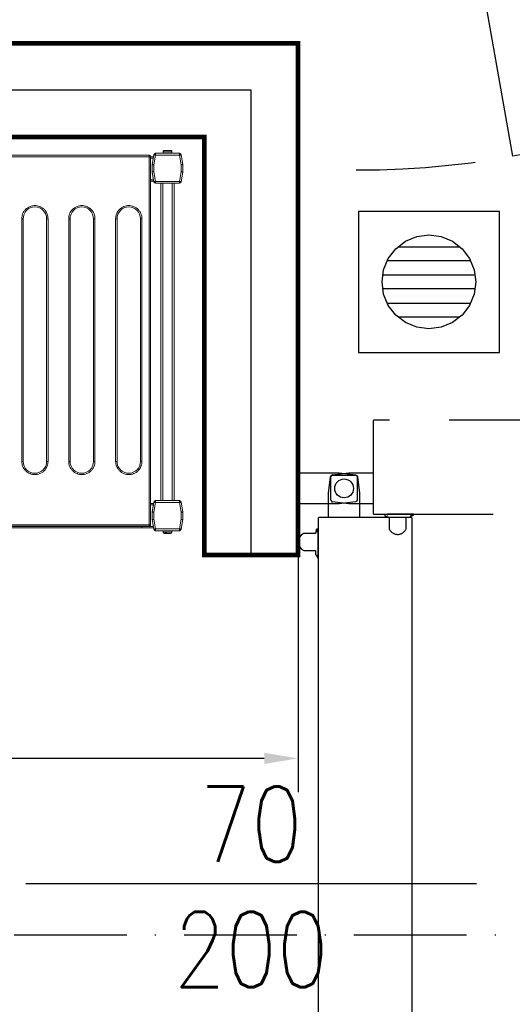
# Model space of a CAD drawing. Header units: metres. Extents: x 5541655 to 5588333, y 5589641 to 5627331.
# Tile 47 of 57: x 5585724 to 5585777, y 5626100 to 5626205. Entities that reach past the tile are written whole.
import ezdxf

# ---------------------------------------------------------------- set-up
doc = ezdxf.new("R2010")
doc.units = ezdxf.units.M
doc.header["$MEASUREMENT"] = 0
doc.linetypes.add('ACAD_ISO10W100', pattern=[18, 12, -3, 0, -3])
doc.linetypes.add('DASHED', pattern=[19.05, 12.7, -6.35])
doc.layers.get('0').update_dxf_attribs({"linetype": 'CONTINUOUS', "lineweight": 18})
doc.layers.get('Defpoints').update_dxf_attribs({"linetype": 'CONTINUOUS'})
for name, color, linetype in [('2D- Siatka Modularna', 7, 'ACAD_ISO10W100'), ('Komory', 132, 'CONTINUOUS'), ('Wyposazenie Wew - Urzadzenia Sanitarne', 6, 'CONTINUOUS'), ('Ślusarka_okienna', 30, 'CONTINUOUS')]:
    doc.layers.add(name, color=color, linetype=linetype)
doc.layers.add('Instalacje elektryczne', color=1, linetype='CONTINUOUS', lineweight=20)
doc.layers.add('Regały', color=7, linetype='CONTINUOUS', true_color=0x00f000)
doc.styles.add('Arch-Dim', font='romans.shx', dxfattribs={"width": 0.75})
doc.styles.add('Incold_std', font='romans.shx', dxfattribs={"width": 0.8})
doc.styles.add('JACEK_07', font='SIMPLEX.SHX', dxfattribs={"width": 0.7})
doc.linetypes.add('BATTING', pattern='A,0.0001,-0.1,[134,ltypeshp.shx,S=0.1,R=0,X=-0.1,Y=0],-0.2,[134,ltypeshp.shx,S=0.1,R=180,X=0.1,Y=0],-0.1', length=0.4001)
doc.dimstyles.new('Standard 50', dxfattribs={"dimscale": 20, "dimtxt": 0.18, "dimasz": 0.18, "dimexe": 0.18, "dimexo": 0.0625, "dimgap": 0.09, "dimtad": 1, "dimdec": 1, "dimzin": 0, "dimdsep": 46, "dimtxsty": 'Arch-Dim', "dimcen": 0.09, "dimclrd": 2, "dimclre": 2, "dimclrt": 1, "dimadec": 0, "dimazin": 0, "dimtfac": 1, "dimtdec": 1, "dimtofl": 0, "dimtmove": 0, "dimatfit": 3, "dimfxl": 1, "dimtolj": 1, "dimtzin": 0, "dimarcsym": 0})

# ---------------------------------------------------------------- blocks, each defined once
blk = doc.blocks.new('*D499')
at = {"color": 2, "lineweight": -2}
for p, q in [((40.75, 300), (79.75, 300)), ((76.15, 296.4), (76.15, 3.6)), ((40.75, 0), (79.75, 0))]:
    blk.add_line(p, q, dxfattribs=at)
at = {"color": 2}
for points in [[(76.75, 296.4), (75.55, 296.4), (76.15, 300)], [(75.55, 3.6), (76.75, 3.6), (76.15, 0)]]:
    blk.add_solid(points, dxfattribs=at)
at = {"layer": 'Defpoints', "color": 0}
for p in [(39.5, 300), (39.5, 0), (76.15, 0)]:
    blk.add_point(p, dxfattribs=at)
at = {"color": 1, "insert": (72.53, 150), "char_height": 3.6, "attachment_point": 5, "rotation": 90, "style": 'Arch-Dim'}
blk.add_mtext('\\A1;300.0', dxfattribs=at)
blk = doc.blocks.new('*U239')
at = {"lineweight": 15}
for p, q in [((102.38, -0.52), (72.98, -0.52)), ((102.38, -0.67), (72.98, -0.67)), ((102.38, -0.52), (102.38, -0.52)), ((102.38, -0.67), (102.38, -0.52)), ((102.53, -0.67), (102.38, -0.67)), ((102.38, -39.87), (102.38, -0.67)), ((102.53, -39.87), (102.53, -0.67)), ((102.53, -0.68), (102.83, -0.68)), ((102.53, -0.82), (102.8, -0.82)), ((102.87, -0.47), (102.69, -1.48)), ((103.06, -0.5), (102.88, -1.52)), ((103.06, -0.3), (103.06, -0.5)), ((105.59, -0.3), (103.06, -0.3)), ((105.59, -0.5), (103.06, -0.5)), ((103.86, -0.12), (103.85, -0.12)), ((103.85, -0.15), (103.85, -0.3)), ((104.8, -0.15), (103.85, -0.15)), ((104.8, -0.12), (104.79, -0.12)), ((104.8, -0.3), (104.8, -0.15)), ((105.59, -0.5), (105.59, -0.3)), ((105.77, -1.52), (105.59, -0.5)), ((105.96, -1.48), (105.78, -0.47)), ((105.78, -0.47), (105.97, -1.5)), ((102.68, -1.5), (102.69, -1.48)), ((102.68, -1.52), (102.68, -1.5)), ((102.88, -1.52), (102.68, -1.52)), ((102.68, -1.52), (102.68, -2.3)), ((102.88, -1.52), (102.88, -2.28)), ((105.77, -2.28), (105.77, -1.52)), ((105.97, -1.52), (105.77, -1.52)), ((105.97, -1.5), (105.97, -2.3)), ((105.97, -2.3), (105.97, -1.52)), ((102.53, -3.12), (102.82, -3.12)), ((102.68, -2.38), (102.68, -2.3)), ((102.68, -2.3), (102.87, -3.33)), ((102.82, -3.12), (102.68, -2.38)), ((102.88, -2.28), (103.06, -3.3)), ((105.59, -3.3), (105.77, -2.28)), ((105.78, -3.33), (105.97, -2.3)), ((105.97, -2.3), (105.78, -3.33)), ((102.53, -3.28), (102.84, -3.28)), ((103.06, -3.3), (105.59, -3.3)), ((103.06, -3.3), (103.06, -3.5)), ((103.06, -3.5), (105.59, -3.5)), ((103.62, -37.29), (103.62, -3.5)), ((103.82, -37.29), (103.82, -3.5)), ((104.82, -37.29), (104.82, -3.5)), ((105.02, -37.29), (105.02, -3.5)), ((105.59, -3.5), (105.59, -3.3)), ((102.53, -37.58), (102.84, -37.58)), ((102.53, -37.73), (102.82, -37.73)), ((102.68, -38.48), (102.82, -37.73)), ((102.87, -37.46), (102.69, -38.47)), ((103.06, -37.49), (102.88, -38.51)), ((103.06, -37.29), (103.06, -37.49)), ((105.59, -37.29), (103.06, -37.29)), ((105.59, -37.49), (103.06, -37.49)), ((105.59, -37.49), (105.59, -37.29)), ((105.77, -38.51), (105.59, -37.49)), ((105.96, -38.47), (105.78, -37.46)), ((102.68, -38.5), (102.68, -38.48)), ((102.68, -38.5), (102.68, -38.51)), ((102.68, -38.5), (102.68, -38.5)), ((102.68, -38.51), (102.68, -39.29)), ((102.88, -38.51), (102.68, -38.51)), ((102.88, -38.51), (102.88, -39.27)), ((105.77, -39.27), (105.77, -38.51)), ((105.97, -38.51), (105.77, -38.51)), ((105.97, -39.3), (105.97, -38.5)), ((105.97, -38.5), (105.97, -38.5)), ((105.97, -39.29), (105.97, -38.51)), ((102.68, -39.29), (102.87, -40.33)), ((102.68, -39.29), (102.68, -39.3)), ((102.68, -39.3), (102.87, -40.33)), ((102.88, -39.27), (103.06, -40.29)), ((105.59, -40.29), (105.77, -39.27)), ((105.78, -40.33), (105.97, -39.29)), ((105.78, -40.33), (105.97, -39.3)), ((101.58, -40.03), (4.38, -40.03)), ((101.58, -40.18), (4.38, -40.18)), ((72.98, -39.87), (102.38, -39.87)), ((72.98, -40.02), (102.38, -40.02)), ((101.58, -40.02), (101.58, -40.03)), ((101.58, -40.03), (101.58, -40.18)), ((101.58, -40.03), (102.81, -40.03)), ((101.58, -40.18), (102.84, -40.18)), ((102.38, -39.87), (102.53, -39.87)), ((102.38, -39.87), (102.38, -39.97)), ((102.38, -39.97), (102.38, -40.02)), ((103.06, -40.29), (105.59, -40.29)), ((103.06, -40.29), (103.06, -40.49)), ((103.06, -40.49), (105.59, -40.49)), ((103.06, -40.5), (105.59, -40.5)), ((103.85, -40.5), (103.85, -40.65)), ((103.85, -40.65), (104.8, -40.65)), ((104.09, -40.68), (104.2, -40.68)), ((104.24, -40.8), (104.15, -40.8)), ((104.8, -40.65), (104.8, -40.5)), ((105.59, -40.49), (105.59, -40.29))]:
    blk.add_line(p, q, dxfattribs=at)
at = {"color": 253, "lineweight": 15, "true_color": 0xa6a6a6}
for p, q in [((88.8, -33.12), (88.8, -7.27)), ((88.8, -7.27), (88.95, -7.27)), ((88.95, -33.12), (88.95, -7.27)), ((91.45, -7.27), (91.45, -33.12)), ((91.45, -7.27), (91.6, -7.27)), ((91.6, -7.27), (91.6, -33.12)), ((93.8, -33.12), (93.8, -7.27)), ((93.8, -7.27), (93.95, -7.27)), ((93.95, -33.12), (93.95, -7.27)), ((96.45, -7.27), (96.45, -33.12)), ((96.45, -7.27), (96.6, -7.27)), ((96.6, -7.27), (96.6, -33.12)), ((98.8, -33.12), (98.8, -7.27)), ((98.8, -7.27), (98.95, -7.27)), ((98.95, -33.12), (98.95, -7.27)), ((101.45, -7.27), (101.45, -33.12)), ((101.45, -7.27), (101.6, -7.27)), ((101.6, -7.27), (101.6, -33.12)), ((88.8, -33.12), (88.95, -33.12)), ((91.6, -33.12), (91.45, -33.12)), ((93.8, -33.12), (93.95, -33.12)), ((96.6, -33.12), (96.45, -33.12)), ((98.8, -33.12), (98.95, -33.12)), ((101.6, -33.12), (101.45, -33.12))]:
    blk.add_line(p, q, dxfattribs=at)
at = {"lineweight": 15, "flags": 128}
for points in [[(103.06, -0.5), (103.02, -0.49), (102.99, -0.49), (102.95, -0.48), (102.92, -0.48), (102.9, -0.47), (102.88, -0.47), (102.87, -0.47), (102.87, -0.47)], [(105.78, -0.47), (105.78, -0.47), (105.77, -0.47), (105.75, -0.47), (105.73, -0.48), (105.7, -0.48), (105.66, -0.49), (105.63, -0.49), (105.59, -0.5)], [(102.69, -1.48), (102.69, -1.48), (102.7, -1.49), (102.72, -1.49), (102.74, -1.49), (102.77, -1.5), (102.81, -1.5), (102.84, -1.51), (102.88, -1.52)], [(105.77, -1.52), (105.8, -1.51), (105.84, -1.5), (105.88, -1.5), (105.91, -1.49), (105.93, -1.49), (105.95, -1.49), (105.96, -1.48), (105.96, -1.48)], [(102.88, -2.28), (102.84, -2.29), (102.81, -2.29), (102.77, -2.29), (102.74, -2.29), (102.72, -2.3), (102.7, -2.3), (102.69, -2.3), (102.68, -2.3)], [(102.84, -3.28), (102.84, -3.27), (102.84, -3.26), (102.84, -3.25), (102.83, -3.23), (102.83, -3.21), (102.83, -3.18), (102.82, -3.15), (102.82, -3.12)], [(105.97, -2.3), (105.96, -2.3), (105.95, -2.3), (105.94, -2.3), (105.92, -2.3), (105.89, -2.29), (105.87, -2.29), (105.83, -2.29), (105.8, -2.29), (105.77, -2.28)], [(102.87, -3.33), (102.87, -3.33), (102.88, -3.33), (102.9, -3.33), (102.92, -3.32), (102.95, -3.32), (102.99, -3.31), (103.02, -3.31), (103.06, -3.3)], [(105.59, -3.3), (105.63, -3.31), (105.66, -3.31), (105.7, -3.32), (105.73, -3.32), (105.75, -3.33), (105.77, -3.33), (105.78, -3.33), (105.78, -3.33)], [(102.82, -37.73), (102.82, -37.7), (102.83, -37.67), (102.83, -37.64), (102.83, -37.62), (102.84, -37.6), (102.84, -37.59), (102.84, -37.58), (102.84, -37.58)], [(103.06, -37.49), (103.02, -37.48), (102.99, -37.48), (102.95, -37.47), (102.92, -37.47), (102.9, -37.46), (102.88, -37.46), (102.87, -37.46), (102.87, -37.46)], [(105.78, -37.46), (105.78, -37.46), (105.77, -37.46), (105.75, -37.46), (105.73, -37.47), (105.7, -37.47), (105.66, -37.48), (105.63, -37.48), (105.59, -37.49)], [(102.69, -38.47), (102.69, -38.47), (102.7, -38.48), (102.72, -38.48), (102.74, -38.48), (102.77, -38.49), (102.81, -38.5), (102.84, -38.5), (102.88, -38.51)], [(105.77, -38.51), (105.8, -38.5), (105.84, -38.5), (105.88, -38.49), (105.91, -38.48), (105.93, -38.48), (105.95, -38.48), (105.96, -38.47), (105.96, -38.47)], [(102.88, -39.27), (102.84, -39.28), (102.81, -39.28), (102.77, -39.28), (102.74, -39.29), (102.72, -39.29), (102.7, -39.29), (102.69, -39.29), (102.68, -39.29)], [(105.97, -39.29), (105.96, -39.29), (105.95, -39.29), (105.94, -39.29), (105.92, -39.29), (105.89, -39.29), (105.87, -39.28), (105.83, -39.28), (105.8, -39.28), (105.77, -39.27)], [(102.87, -40.33), (102.87, -40.33), (102.88, -40.32), (102.9, -40.32), (102.92, -40.32), (102.95, -40.31), (102.99, -40.3), (103.02, -40.3), (103.06, -40.29)], [(105.59, -40.29), (105.63, -40.3), (105.66, -40.3), (105.7, -40.31), (105.73, -40.32), (105.75, -40.32), (105.77, -40.32), (105.78, -40.33), (105.78, -40.33)]]:
    blk.add_lwpolyline(points, dxfattribs=at)
at = {"lineweight": 15}
for centre, radius, start, end in [((103.06, -0.5), 0.2, 90, 170), ((104, -0.15), 0.15, 168.463, 180), ((104.65, -0.15), 0.15, 0, 11.537), ((105.59, -0.5), 0.2, 10, 90), ((102.88, -1.52), 0.2, 170, 180), ((105.77, -1.52), 0.2, 0, 10), ((103.06, -3.3), 0.2, 190, 270), ((105.59, -3.3), 0.2, 270, 350), ((103.06, -37.49), 0.2, 90, 170), ((105.59, -37.49), 0.2, 10, 90), ((102.88, -38.51), 0.2, 170, 180), ((105.77, -38.51), 0.2, 0, 10), ((102.38, -39.87), 0.15, 270, 0), ((103.06, -40.29), 0.2, 190, 270), ((103.06, -40.3), 0.2, 190, 270), ((104, -40.65), 0.15, 180, 270), ((104.65, -40.65), 0.15, 270, 0), ((105.59, -40.29), 0.2, 270, 350), ((105.59, -40.3), 0.2, 270, 350)]:
    blk.add_arc(centre, radius, start, end, dxfattribs=at)
at = {"color": 253, "lineweight": 15, "true_color": 0xa6a6a6}
for centre, start, end in [((90.2, -7.27), 0, 180), ((95.2, -7.27), 0, 180), ((100.2, -7.27), 0, 180), ((90.2, -33.12), 180, 0), ((95.2, -33.12), 180, 0), ((100.2, -33.12), 180, 0)]:
    blk.add_arc(centre, 1.25, start, end, dxfattribs=at)
at = {"lineweight": 15}
for points, knots in [([(104.01, 0), (103.99, 0), (103.95, -0.01), (103.91, -0.03), (103.87, -0.07), (103.86, -0.1), (103.86, -0.12)], [0, 0, 0, 0, 0.250226, 0.500554, 0.748143, 1, 1, 1, 1]), ([(104.64, 0), (104.63, 0), (104.61, 0), (104.54, 0), (104.44, 0), (104.32, 0), (104.21, 0), (104.11, 0), (104.04, 0), (104.02, 0), (104.01, 0)], [0, 0, 0, 0, 0.121175, 0.25, 0.378822, 0.499997, 0.621178, 0.75, 0.878825, 1, 1, 1, 1]), ([(104.79, -0.12), (104.79, -0.1), (104.78, -0.07), (104.74, -0.03), (104.7, -0.01), (104.66, 0), (104.64, 0)], [0, 0, 0, 0, 0.243636, 0.487236, 0.731945, 1, 1, 1, 1]), ([(102.53, -0.67), (102.53, -0.65), (102.53, -0.61), (102.5, -0.57), (102.47, -0.55), (102.44, -0.53), (102.41, -0.52), (102.39, -0.52), (102.38, -0.52)], [0, 0, 0, 0, 0.238259, 0.485419, 0.612024, 0.73998, 0.86922, 1, 1, 1, 1]), ([(104.04, -40.8), (104.05, -40.8), (104.07, -40.8), (104.12, -40.8), (104.15, -40.8)], [0, 0, 0, 0, 0.311918, 1, 1, 1, 1]), ([(104.15, -40.8), (104.14, -40.8), (104.13, -40.79), (104.11, -40.77), (104.1, -40.73), (104.09, -40.7), (104.09, -40.68)], [0, 0, 0, 0, 0.250221, 0.50053, 0.748157, 1, 1, 1, 1]), ([(104.2, -40.68), (104.2, -40.7), (104.21, -40.73), (104.22, -40.77), (104.24, -40.79), (104.25, -40.8), (104.26, -40.8)], [0, 0, 0, 0, 0.243638, 0.487263, 0.731981, 1, 1, 1, 1]), ([(104.26, -40.8), (104.29, -40.8), (104.37, -40.8), (104.48, -40.8), (104.57, -40.8), (104.63, -40.8), (104.65, -40.8), (104.65, -40.8), (104.65, -40.8)], [0, 0, 0, 0, 0.188946, 0.389822, 0.590683, 0.779625, 0.968579, 1, 1, 1, 1])]:
    blk.add_open_spline(points, degree=3, knots=knots, dxfattribs=at)
at = {"color": 253, "lineweight": 15, "true_color": 0xa6a6a6}
for points, knots in [([(88.8, -7.27), (88.81, -7.18), (88.82, -7), (88.89, -6.74), (89.02, -6.49), (89.21, -6.27), (89.43, -6.09), (89.68, -5.96), (89.94, -5.88), (90.2, -5.86), (90.46, -5.88), (90.73, -5.96), (90.98, -6.09), (91.2, -6.27), (91.38, -6.49), (91.51, -6.74), (91.59, -7), (91.6, -7.18), (91.6, -7.27)], [0, 0, 0, 0, 0.058258, 0.120006, 0.18432, 0.25, 0.31568, 0.379994, 0.441742, 0.499999, 0.558258, 0.620006, 0.684321, 0.75, 0.81568, 0.879994, 0.941742, 1, 1, 1, 1]), ([(93.8, -7.27), (93.81, -7.18), (93.82, -7), (93.89, -6.74), (94.02, -6.49), (94.21, -6.27), (94.43, -6.09), (94.68, -5.96), (94.94, -5.88), (95.2, -5.86), (95.46, -5.88), (95.73, -5.96), (95.98, -6.09), (96.2, -6.27), (96.38, -6.49), (96.51, -6.74), (96.59, -7), (96.6, -7.18), (96.6, -7.27)], [0, 0, 0, 0, 0.058258, 0.120006, 0.18432, 0.25, 0.31568, 0.379995, 0.441743, 0.5, 0.558258, 0.620006, 0.68432, 0.75, 0.81568, 0.879994, 0.941742, 1, 1, 1, 1]), ([(98.8, -7.27), (98.81, -7.18), (98.82, -7), (98.89, -6.74), (99.02, -6.49), (99.21, -6.27), (99.43, -6.09), (99.68, -5.96), (99.94, -5.88), (100.2, -5.86), (100.46, -5.88), (100.73, -5.96), (100.98, -6.09), (101.2, -6.27), (101.38, -6.49), (101.51, -6.74), (101.59, -7), (101.6, -7.18), (101.6, -7.27)], [0, 0, 0, 0, 0.058258, 0.120006, 0.184321, 0.25, 0.31568, 0.379995, 0.441741, 0.5, 0.558259, 0.620005, 0.68432, 0.75, 0.815679, 0.879994, 0.941742, 1, 1, 1, 1]), ([(91.6, -33.12), (91.6, -33.2), (91.59, -33.38), (91.51, -33.64), (91.38, -33.89), (91.2, -34.11), (90.98, -34.29), (90.73, -34.42), (90.46, -34.5), (90.2, -34.52), (89.94, -34.5), (89.68, -34.42), (89.43, -34.29), (89.21, -34.11), (89.02, -33.89), (88.89, -33.64), (88.82, -33.38), (88.81, -33.2), (88.8, -33.12)], [0, 0, 0, 0, 0.058258, 0.120005, 0.18432, 0.25, 0.315679, 0.379994, 0.441742, 0.500001, 0.558258, 0.620006, 0.684321, 0.75, 0.81568, 0.879994, 0.941742, 1, 1, 1, 1]), ([(96.6, -33.12), (96.6, -33.2), (96.59, -33.38), (96.51, -33.64), (96.38, -33.89), (96.2, -34.11), (95.98, -34.29), (95.73, -34.42), (95.46, -34.5), (95.2, -34.52), (94.94, -34.5), (94.68, -34.42), (94.43, -34.29), (94.21, -34.11), (94.02, -33.89), (93.89, -33.64), (93.82, -33.38), (93.81, -33.2), (93.8, -33.12)], [0, 0, 0, 0, 0.058258, 0.120005, 0.18432, 0.25, 0.31568, 0.379994, 0.441742, 0.5, 0.558257, 0.620005, 0.68432, 0.75, 0.81568, 0.879994, 0.941742, 1, 1, 1, 1]), ([(101.6, -33.12), (101.6, -33.2), (101.59, -33.38), (101.51, -33.64), (101.38, -33.89), (101.2, -34.11), (100.98, -34.29), (100.73, -34.42), (100.46, -34.5), (100.2, -34.52), (99.94, -34.5), (99.68, -34.42), (99.43, -34.29), (99.21, -34.11), (99.02, -33.89), (98.89, -33.64), (98.82, -33.38), (98.81, -33.2), (98.8, -33.12)], [0, 0, 0, 0, 0.058258, 0.120005, 0.184321, 0.25, 0.31568, 0.379995, 0.441742, 0.5, 0.558258, 0.620005, 0.68432, 0.75, 0.815679, 0.879995, 0.941742, 1, 1, 1, 1])]:
    blk.add_open_spline(points, degree=3, knots=knots, dxfattribs=at)
blk = doc.blocks.new('*U290')
blk.add_line((35, 24), (35, -24))
at = {"color": 254, "linetype": 'DASHED', "true_color": 0xcfcfcf}
for points in [[(-4.43, 13, 0.414214), (-4.35, 13.08), (-4.35, 90.92, 0.414214), (-4.43, 91), (-14.27, 91, 0.414814), (-14.35, 90.93), (-14.35, 13.09, 0.414814), (-14.27, 13), (-4.43, 13)], [(-4.15, 17.01), (-4.2, 17.01), (-4.2, 17.11, 0.175422), (-4.27, 17.3, 0.244753), (-4.29, 17.31), (-4.32, 17.31, 0.414214), (-4.35, 17.29), (-4.35, 14.54, 0.414214), (-4.32, 14.51), (-4.29, 14.51, 0.200685), (-4.27, 14.52), (-4.23, 14.57), (-4.3, 14.25), (-4.25, 14.24, 0.414214), (-4.13, 14.32), (-4.05, 14.71), (-2.77, 14.71, 0.649069), (-2.8, 16.51), (-4.05, 16.51), (-4.05, 16.91, 0.414214), (-4.15, 17.01)]]:
    blk.add_lwpolyline(points, format="xyb", dxfattribs=at)
for points in [[(-4, 7.23, 0.414214), (-3.92, 7.15), (73.92, 7.15, 0.414214), (74, 7.23), (74, 17.07, 0.414814), (73.93, 17.15), (-3.91, 17.15, 0.414814), (-4, 17.07), (-4, 7.23)], [(0.01, 6.95), (0.01, 7), (0.11, 7, 0.175422), (0.3, 7.07, 0.244753), (0.31, 7.09), (0.31, 7.12, 0.414214), (0.28, 7.15), (-2.47, 7.15, 0.414214), (-2.49, 7.12), (-2.49, 7.09, 0.200685), (-2.48, 7.07), (-2.43, 7.03), (-2.75, 7.1), (-2.76, 7.05, 0.414214), (-2.68, 6.93), (-2.29, 6.85), (-2.29, 5.57, 0.649069), (-0.49, 5.6), (-0.49, 6.85), (-0.09, 6.85, 0.414214), (0.01, 6.95)]]:
    blk.add_lwpolyline(points, format="xyb")
blk.add_lwpolyline([(-5.45, 13), (-5.45, 10.42), (-5.66, 8.68, -0.379651), (-5.86, 8.5), (-8.34, 8.5, -0.379651), (-8.54, 8.68), (-8.75, 10.42), (-8.75, 13)], format="xyb", close=True, dxfattribs=at)
for points in [[(-4, 8.25), (-6.58, 8.25), (-8.32, 8.46, -0.379651), (-8.5, 8.66), (-8.5, 11.14, -0.379651), (-8.32, 11.34), (-6.58, 11.55), (-4, 11.55)], [(-8.75, 5), (-8.75, 9.38), (-8.54, 11.12, -0.379651), (-8.34, 11.3), (-5.86, 11.3, -0.379651), (-5.66, 11.12), (-5.45, 9.38), (-5.45, 5)]]:
    blk.add_lwpolyline(points, format="xyb", close=True)
blk.add_lwpolyline([(0, 5), (0, -5)])
blk.add_circle((-7.1, 9.9), 1)
blk.add_arc((-7.1, 9.9), 81.13, 358.463, 91.4253, dxfattribs=at)
at = {"insert": (24.66, -24), "char_height": 8, "width": 48, "attachment_point": 1, "rotation": 90, "style": 'Incold_std'}
blk.add_mtext('\\pxqc;70\\P200', dxfattribs=at)
at = {"layer": 'Instalacje elektryczne', "insert": (27.73, -106.63), "char_height": 4, "width": 98.5647, "attachment_point": 1, "rotation": 90, "style": 'JACEK_07'}
blk.add_mtext('*instalacje elektryczne/wod-kan wg. indydualnych wytycznych dostawcy', dxfattribs=at)
blk = doc.blocks.new('Rectangular Floor Drain 13_2')
at = {"layer": 'Wyposazenie Wew - Urzadzenia Sanitarne'}
for p, q in [((-7.5, 7.5), (-7.5, -7.5)), ((7.5, 7.5), (-7.5, 7.5)), ((7.5, -7.5), (7.5, 7.5)), ((-3.54, 3.54), (-2.5, 4.33)), ((-2.5, 4.33), (-1.29, 4.83)), ((-1.29, 4.83), (0, 5)), ((0, 5), (1.29, 4.83)), ((1.29, 4.83), (2.5, 4.33)), ((2.5, 4.33), (3.54, 3.54)), ((-4.33, 2.5), (-3.54, 3.54)), ((-3.26, 3.75), (3.26, 3.75)), ((3.54, 3.54), (4.33, 2.5)), ((-4.83, 1.29), (-4.33, 2.5)), ((4.43, 2.25), (-4.43, 2.25)), ((4.33, 2.5), (4.83, 1.29)), ((-5, 0), (-4.83, 1.29)), ((4.83, 1.29), (5, 0)), ((-4.83, -1.29), (-5, 0)), ((-4.9, 0.75), (4.9, 0.75)), ((5, 0), (4.83, -1.29)), ((4.9, -0.75), (-4.9, -0.75)), ((-4.33, -2.5), (-4.83, -1.29)), ((4.83, -1.29), (4.33, -2.5)), ((-4.43, -2.25), (4.43, -2.25)), ((-3.54, -3.54), (-4.33, -2.5)), ((4.33, -2.5), (3.54, -3.54)), ((-2.5, -4.33), (-3.54, -3.54)), ((3.26, -3.75), (-3.26, -3.75)), ((3.54, -3.54), (2.5, -4.33)), ((-1.29, -4.83), (-2.5, -4.33)), ((0, -5), (-1.29, -4.83)), ((1.29, -4.83), (0, -5)), ((2.5, -4.33), (1.29, -4.83)), ((-7.5, -7.5), (7.5, -7.5))]:
    blk.add_line(p, q, dxfattribs=at)
blk = doc.blocks.new('*U302')
blk.add_lwpolyline([(97.65, 8.97), (100.61, 9.49), (100.26, 11.46), (188.89, 27.09), (189.24, 25.12), (192.19, 25.64), (192.54, 23.67), (98, 7)], close=True)
at = {"linetype": 'DASHED'}
blk.add_arc((98, 7), 96, 0, 180, dxfattribs=at)
blk = doc.blocks.new('*U304')
at = {"linetype": 'DASHED'}
blk.add_arc((108, 7), 106, 90, 180, dxfattribs=at)
blk = doc.blocks.new('*U498')
at = {"const_width": 0.5}
blk.add_lwpolyline([(124.5, 290), (124.5, 300), (180, 300), (180, 0), (0, 0), (0, 300), (54.5, 300), (54.5, 290), (10, 290), (10, 10), (170, 10), (170, 290)], close=True, dxfattribs=at)
at = {"color": 253, "linetype": 'BATTING', "ltscale": 12, "true_color": 0xadadad}
blk.add_lwpolyline([(54.5, 295), (5, 295), (5, 5), (175, 5), (175, 295), (124.5, 295)], dxfattribs=at)
dim = blk.add_linear_dim(base=(76.15, 0), p1=(39.5, 300), p2=(39.5, 0), angle=90, dimstyle='Standard 50', override={"dimfxl": 50, "dimfxlon": 1})
dim.commit()
dim.dimension.update_dxf_attribs({"geometry": '*D499', "text_midpoint": (72.53, 150)})

msp = doc.modelspace()

# ---------------------------------------------------------------- linework, layer by layer
at = {"layer": '2D- Siatka Modularna', "lineweight": 25}
for q in [(5586101.82, 5626107.25), (5586253.32, 5626107.25)]:
    msp.add_line((5584691.82, 5626107.25), q, dxfattribs=at)

# ---------------------------------------------------------------- block references
at = {"layer": 'Komory', "rotation": 270}
for name, p in [('*U498', (5585453.77, 5626202.2)), ('*U290', (5585748.77, 5626147.7))]:
    msp.add_blockref(name, p, dxfattribs=at)
at = {"layer": 'Regały', "linetype": 'Continuous', "lineweight": 25}
msp.add_blockref('*U239', (5585635.53, 5626190.78), dxfattribs=at)
at = {"layer": 'Wyposazenie Wew - Urzadzenia Sanitarne', "zscale": 100, "rotation": 180}
msp.add_blockref('Rectangular Floor Drain 13_2', (5585767.71, 5626176.78), dxfattribs=at)
at = {"layer": 'Ślusarka_okienna', "rotation": 270}
msp.add_blockref('*U302', (5585752.97, 5626382.7), dxfattribs=at)
at = {"layer": 'Ślusarka_okienna'}
msp.add_blockref('*U304', (5585762.32, 5626015.25), dxfattribs=at)

doc.saveas('drawing.dxf')
